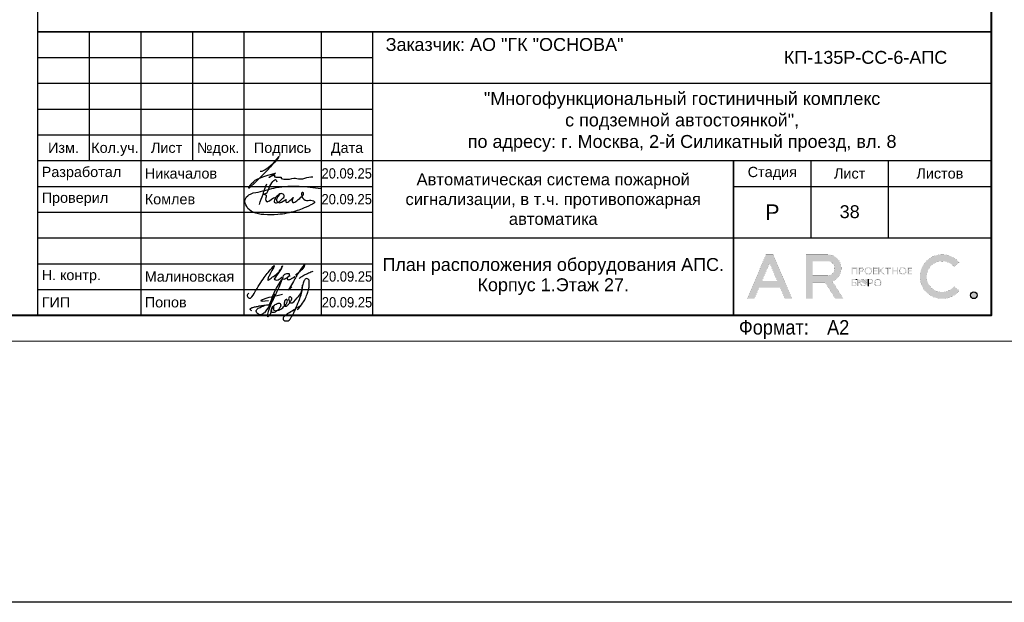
# Model space of a CAD drawing. Header units: millimetres. Extents: x 303602 to 13248484, y -10200551 to -26241.
# Tile 45 of 51: x 966518 to 985617, y -104490 to -93189. Entities that reach past the tile are written whole.
import ezdxf
from ezdxf.enums import TextEntityAlignment as Align

# ---------------------------------------------------------------- set-up
doc = ezdxf.new("R2010")
doc.units = ezdxf.units.MM
doc.layers.get('Defpoints').update_dxf_attribs({"color": 252})
for name, color, linetype, lineweight in [('DB CP Оформление', 7, 'Continuous', 25), ('RC-Извещатели_пожарные', 1, 'Continuous', 30), ('Z-000-P_SCHED', 7, 'Continuous', 20), ('Охрана входов', 252, 'Continuous', 30), ('Рамка', 7, 'Continuous', 18)]:
    doc.layers.add(name, color=color, linetype=linetype, lineweight=lineweight)
doc.layers.add('DB CP Подписи', color=7, linetype='Continuous', lineweight=25, true_color=0x0a45f5)
doc.layers.add('формат', color=250, linetype='Continuous')
doc.styles.add('Arial', font='arial.ttf', dxfattribs={"width": 0.9, "height": 699.9999999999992})
doc.styles.add('CP.Text', font='arial.ttf')
doc.styles.add('CP.Text дата', font='arial.ttf', dxfattribs={"width": 0.9})

# ---------------------------------------------------------------- blocks, each defined once
blk = doc.blocks.new('*U39')
at = {"color": 0, "lineweight": 0}
blk.add_lwpolyline([(-594, 4.393872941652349e-15), (6.661338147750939e-14, 6.661338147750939e-14), (3.331937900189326e-14, 420.0000000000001), (-594.0000000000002, 420.0000000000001)], close=True, dxfattribs=at)
at = {"lineweight": 40}
blk.add_lwpolyline([(-574, 5.000000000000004), (-4.999999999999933, 5.000000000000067), (-4.999999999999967, 415.0000000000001), (-574.0000000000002, 415.0000000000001)], close=True, dxfattribs=at)
at = {"style": 'Arial', "width": 0.9}
blk.add_text('Формат:', height=2.8, dxfattribs=at).set_placement((-53.97311837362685, 1.250000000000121))
at = {"style": 'Arial', "width": 0.9, "flags": 8}
blk.add_attdef('FORMAT', (-36.87188609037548, 1.257088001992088), '', height=2.8, dxfattribs=at)
blk = doc.blocks.new('Попов')
at = {"layer": 'DB CP Подписи', "color": 160, "true_color": 0x0a45f5}
for points in [[(7.394956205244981, 7.032094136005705), (4.284556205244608, 0.8400941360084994), (3.982156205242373, 0.4944941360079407), (3.665356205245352, 0.2583778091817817), (3.190156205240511, 0.09837780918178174), (2.801356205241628, 0.2064941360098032), (2.509696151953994, 0.451294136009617), (2.383756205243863, 0.7680941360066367), (2.429696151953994, 0.9984941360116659), (2.62855620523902, 1.243294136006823), (3.319756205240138, 1.603294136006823), (3.895756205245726, 1.848094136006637), (4.370956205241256, 1.992094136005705), (4.918156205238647, 1.992094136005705)], [(5.979696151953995, 4.069175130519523), (4.859696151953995, -0.1216221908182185), (5.311356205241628, 0.624094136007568), (5.311356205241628, 0.8688941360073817), (5.624396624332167, 1.697142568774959), (6.247356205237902, 2.150494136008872), (6.650556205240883, 2.323294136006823), (6.909756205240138, 2.323294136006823), (7.125756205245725, 2.150494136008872), (7.125756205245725, 1.747294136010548), (6.82335620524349, 1.243294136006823), (6.333756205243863, 0.7968941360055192), (5.714556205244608, 0.5088941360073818), (5.412156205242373, 0.5952941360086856), (5.49855620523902, 1.286494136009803), (5.817585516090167, 1.879286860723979), (5.714556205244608, 1.286494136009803), (5.829756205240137, 0.9552941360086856), (6.146556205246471, 0.8832941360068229), (6.794556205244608, 1.012894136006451), (7.528956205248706, 1.459294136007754), (8.119356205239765, 2.064094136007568), (8.407356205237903, 2.510494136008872), (8.407356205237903, 2.899294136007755), (8.320956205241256, 3.028894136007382), (8.090556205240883, 2.956894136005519), (7.816956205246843, 2.366494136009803), (7.816956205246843, 1.963294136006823), (7.989756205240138, 1.776094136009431), (8.364156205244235, 1.891294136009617), (8.82495620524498, 2.323294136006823), (9.055356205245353, 2.697694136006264), (9.271356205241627, 3.302494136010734), (9.012156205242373, 3.561694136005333), (8.882556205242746, 3.561694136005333), (8.709696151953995, 3.3600941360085), (8.709696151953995, 2.978377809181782), (9.039696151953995, 2.408377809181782), (10.349696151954, 3.378377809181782), (11.11969615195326, 4.410259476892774), (11.27818451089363, 5.133235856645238), (11.35539592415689, 5.654323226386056), (11.38831620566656, 5.819447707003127), (11.35539592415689, 5.654323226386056)], [(7.394956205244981, 7.032094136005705), (6.962956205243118, 6.427294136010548), (4.918156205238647, 1.992094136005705)], [(8.094156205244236, 0.03369413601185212), (8.828556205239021, 0.5520941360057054), (9.980556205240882, 1.272094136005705), (10.85895620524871, 1.761694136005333), (10.41255620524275, 1.084894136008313), (11.57895620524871, 2.611294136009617), (12.16935620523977, 3.84969413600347), (12.471756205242, 4.713694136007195), (12.629696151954, 5.419294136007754), (12.689696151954, 6.2400941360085), (12.54375620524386, 6.945694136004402), (12.34215620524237, 7.075294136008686), (12.03975620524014, 7.075294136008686), (11.64969615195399, 6.6000941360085), (11.379696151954, 5.779294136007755), (11.21895620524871, 4.728094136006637), (10.72935620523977, 3.014494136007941), (9.418956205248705, 0.0336941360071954)], [(3.521356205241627, 2.971294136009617), (4.126156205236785, 3.244894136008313), (4.932556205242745, 3.475294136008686), (6.444556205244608, 3.835294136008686), (7.495756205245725, 4.080094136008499)], [(1.534156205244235, 0.8688941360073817), (1.303756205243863, 1.041694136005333), (1.217356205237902, 1.214494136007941), (1.447756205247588, 1.416094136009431), (2.038156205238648, 1.603294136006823), (2.815756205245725, 1.761694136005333), (3.506956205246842, 1.876894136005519), (4.357209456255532, 1.989153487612), (4.918156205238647, 1.992094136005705)], [(3.521356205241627, 2.971294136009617), (3.294445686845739, 2.859738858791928), (4.789696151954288, 2.859738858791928)]]:
    blk.add_spline(points, degree=3, dxfattribs=at)
at = {"layer": 'DB CP Подписи'}
blk.add_spline([(8.094156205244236, 0.03369413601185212), (7.791756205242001, -0.2544480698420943), (7.618956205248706, -0.4847058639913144), (7.618956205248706, -0.8015058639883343), (7.950156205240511, -1.060705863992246), (8.569356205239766, -1.060705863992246), (8.943756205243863, -0.7583058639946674), (9.116556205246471, -0.4991058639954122), (9.418956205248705, 0.0336941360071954)], degree=3, dxfattribs=at)
blk = doc.blocks.new('A$Cf51998ab')
at = {"layer": 'DB CP Подписи'}
for points in [[(2.024743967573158, 7.175397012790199), (0.02474396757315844, 3.175397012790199), (2.524743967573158, 0.1753970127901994), (9.524743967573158, 6.675397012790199), (17.02474396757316, 19.1753970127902), (23.52474396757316, 28.6753970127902), (29.02474396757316, 35.6753970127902), (35.52474396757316, 43.6753970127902), (36.52474396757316, 44.6753970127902), (30.02474396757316, 30.6753970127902), (28.52474396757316, 26.1753970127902), (28.52474396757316, 25.1753970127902), (31.52474396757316, 26.6753970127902), (36.02474396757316, 30.1753970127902), (43.52474396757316, 36.1753970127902), (45.52474396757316, 39.1753970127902), (47.52474396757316, 42.6753970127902), (47.52474396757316, 43.1753970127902), (48.02474396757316, 44.1753970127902), (40.52474396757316, 31.1753970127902), (37.52474396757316, 25.6753970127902), (40.52474396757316, 25.1753970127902), (47.02474396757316, 28.6753970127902), (47.52474396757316, 29.1753970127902)], [(66.52474396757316, 31.6753970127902), (75.02474396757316, 39.1753970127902), (79.02474396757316, 43.6753970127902), (79.52474396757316, 46.6753970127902), (75.02474396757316, 41.6753970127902), (69.02474396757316, 32.6753970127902), (61.02474396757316, 18.6753970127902), (57.02474396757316, 11.6753970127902), (61.52474396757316, 15.6753970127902)], [(57.52474396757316, 34.1753970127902), (54.52474396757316, 34.1753970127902), (50.02474396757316, 31.1753970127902), (49.52474396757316, 26.1753970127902), (54.02474396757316, 27.6753970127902), (56.02474396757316, 29.1753970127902), (58.02474396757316, 33.1753970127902), (57.52474396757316, 34.1753970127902)], [(59.02474396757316, 30.6753970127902), (55.49455854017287, 28.71229258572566), (55.52474396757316, 25.6753970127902), (57.52474396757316, 25.6753970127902), (62.02474396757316, 27.6753970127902), (65.02474396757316, 29.6753970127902), (65.52474396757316, 30.1753970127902)], [(71.80259313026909, 27.23596012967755), (75.18207571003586, 30.02247973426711), (81.43411698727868, 33.40007838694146), (87.77064376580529, 36.27103771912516), (91.06563812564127, 37.45319772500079)]]:
    blk.add_spline(points, degree=3, dxfattribs=at)
blk = doc.blocks.new('Лого')
at = {"layer": 'DB CP Оформление'}
h = blk.add_hatch(color=0, dxfattribs=at)
edge = h.paths.add_edge_path()
edge.add_line((-3.149615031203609, 491.8564630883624), (-2.145539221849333, 491.0307320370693))
edge.add_arc((-5.466713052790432, 493.7619962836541), 4.300000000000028, 39.43316774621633, 320.5668322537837, ccw=False)
edge.add_line((-2.145539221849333, 496.4932605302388), (-3.149615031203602, 495.6675294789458))
edge.add_arc((-5.466713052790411, 493.7619962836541), 3.000000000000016, 39.43316774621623, 320.5668322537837)
edge = h.paths.add_edge_path()
edge.add_arc((0.7039796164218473, 490.1453402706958), 0.65, 0, 360)
h.paths.add_polyline_path([(-38.91856638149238, 496.3972109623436), (-37.43639440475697, 492.9290438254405), (-40.40073835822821, 492.9290438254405)], flags=16)
edge = h.paths.add_edge_path(flags=16)
edge.add_line((-30.56831019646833, 493.9825875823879), (-27.63778042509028, 493.9825875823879))
edge.add_arc((-27.63778042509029, 495.2825875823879), 1.299999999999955, 270.0000000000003, 360.0000000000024)
edge.add_line((-26.33778042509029, 495.2825875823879), (-26.33778042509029, 495.4512324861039))
edge.add_arc((-27.63778042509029, 495.4512324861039), 1.300000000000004, 359.9999999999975, 449.9999999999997)
edge.add_line((-27.63778042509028, 496.7512324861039), (-30.56831019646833, 496.7512324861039))
edge.add_line((-30.56831019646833, 496.7512324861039), (-30.56831019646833, 493.9825875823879))
h.paths.add_polyline_path([(-35.9689509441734, 489.4953402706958), (-36.88082038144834, 491.6290438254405), (-40.956312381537, 491.6290438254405), (-41.8681818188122, 489.4953402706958), (-43.28192242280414, 489.4953402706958), (-39.6254366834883, 498.0512324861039), (-38.21169607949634, 498.0512324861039), (-34.55521034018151, 489.4953402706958)])
edge = h.paths.add_edge_path()
edge.add_line((-30.56831019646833, 489.4953402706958), (-31.86831019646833, 489.4953402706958))
edge.add_line((-31.86831019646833, 489.4953402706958), (-31.86831019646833, 498.0512324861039))
edge.add_line((-31.86831019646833, 498.0512324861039), (-27.63778042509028, 498.0512324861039))
edge.add_arc((-27.63778042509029, 495.4512324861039), 2.600000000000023, 0, 89.99999999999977, ccw=False)
edge.add_line((-25.03778042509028, 495.4512324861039), (-25.03778042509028, 495.2825875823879))
edge.add_arc((-27.63778042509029, 495.2825875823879), 2.600000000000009, -70.23716168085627, 0, ccw=False)
edge.add_line((-26.75864866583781, 492.8357268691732), (-24.6131234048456, 489.4953402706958))
edge.add_line((-24.6131234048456, 489.4953402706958), (-26.15818166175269, 489.4953402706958))
edge.add_line((-26.15818166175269, 489.4953402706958), (-28.20534579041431, 492.6825875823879))
edge.add_line((-28.20534579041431, 492.6825875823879), (-30.56831019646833, 492.6825875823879))
edge.add_line((-30.56831019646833, 492.6825875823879), (-30.56831019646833, 489.4953402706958))
edge = h.paths.add_edge_path(flags=16)
edge.add_line((-21.27053753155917, 492.6928723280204), (-21.27053753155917, 492.5228723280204))
edge.add_arc((-20.82053753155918, 492.5228723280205), 0.4499999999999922, 180.0000000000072, 270.0000000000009)
edge.add_line((-20.82053753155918, 492.0728723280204), (-20.69150461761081, 492.0728723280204))
edge.add_arc((-20.6915046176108, 492.5228723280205), 0.4500000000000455, 269.9999999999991, 359.9999999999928)
edge.add_line((-20.24150461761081, 492.5228723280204), (-20.24150461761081, 492.6928723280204))
edge.add_arc((-20.69150461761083, 492.6928723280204), 0.4500000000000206, 0, 89.99999999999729)
edge.add_line((-20.69150461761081, 493.1428723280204), (-20.82053753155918, 493.1428723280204))
edge.add_arc((-20.82053753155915, 492.6928723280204), 0.4500000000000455, 90.00000000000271, 180)
edge = h.paths.add_edge_path(flags=17)
edge.add_line((-21.62964566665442, 491.9228723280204), (-21.62964566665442, 492.5328723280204))
edge.add_line((-21.62964566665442, 492.5328723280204), (-21.45053753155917, 492.5328723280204))
edge.add_line((-21.45053753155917, 492.5328723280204), (-21.45053753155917, 492.5228723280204))
edge.add_arc((-20.85053753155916, 492.5228723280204), 0.6000000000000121, 180, 269.999999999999)
edge.add_line((-20.85053753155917, 491.9228723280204), (-20.66150461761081, 491.9228723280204))
edge.add_arc((-20.66150461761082, 492.5228723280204), 0.6000000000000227, 270.000000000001, 360)
edge.add_line((-20.06150461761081, 492.5228723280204), (-20.06150461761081, 492.6928723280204))
edge.add_arc((-20.66150461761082, 492.6928723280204), 0.6000000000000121, 0, 89.99999999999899)
edge.add_line((-20.66150461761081, 493.2928723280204), (-20.85053753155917, 493.2928723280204))
edge.add_arc((-20.85053753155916, 492.6928723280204), 0.6000000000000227, 90.00000000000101, 180)
edge.add_line((-21.45053753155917, 492.6928723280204), (-21.45053753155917, 492.6828723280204))
edge.add_line((-21.45053753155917, 492.6828723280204), (-21.62964566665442, 492.6828723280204))
edge.add_line((-21.62964566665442, 492.6828723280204), (-21.62964566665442, 493.2928723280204))
edge.add_line((-21.62964566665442, 493.2928723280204), (-21.80964566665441, 493.2928723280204))
edge.add_line((-21.80964566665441, 493.2928723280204), (-21.80964566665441, 491.9228723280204))
edge.add_line((-21.80964566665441, 491.9228723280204), (-21.62964566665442, 491.9228723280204))
edge = h.paths.add_edge_path(flags=16)
edge.add_line((-18.44160413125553, 492.6928723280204), (-18.44160413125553, 492.5228723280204))
edge.add_arc((-17.99160413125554, 492.5228723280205), 0.4499999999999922, 180.0000000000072, 270.0000000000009)
edge.add_line((-17.99160413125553, 492.0728723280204), (-17.86257121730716, 492.0728723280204))
edge.add_arc((-17.86257121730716, 492.5228723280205), 0.4500000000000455, 269.9999999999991, 359.9999999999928)
edge.add_line((-17.41257121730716, 492.5228723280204), (-17.41257121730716, 492.6928723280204))
edge.add_arc((-17.86257121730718, 492.6928723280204), 0.4500000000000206, 0, 89.99999999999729)
edge.add_line((-17.86257121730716, 493.1428723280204), (-17.99160413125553, 493.1428723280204))
edge.add_arc((-17.99160413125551, 492.6928723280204), 0.4500000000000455, 90.00000000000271, 180)
edge = h.paths.add_edge_path()
edge.add_line((-18.62160413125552, 492.6928723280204), (-18.62160413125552, 492.5228723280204))
edge.add_arc((-18.02160413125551, 492.5228723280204), 0.6000000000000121, 180, 269.999999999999)
edge.add_line((-18.02160413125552, 491.9228723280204), (-17.83257121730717, 491.9228723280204))
edge.add_arc((-17.83257121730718, 492.5228723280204), 0.6000000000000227, 270.000000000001, 360)
edge.add_line((-17.23257121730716, 492.5228723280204), (-17.23257121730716, 492.6928723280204))
edge.add_arc((-17.83257121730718, 492.6928723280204), 0.6000000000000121, 0, 89.99999999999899)
edge.add_line((-17.83257121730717, 493.2928723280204), (-18.02160413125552, 493.2928723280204))
edge.add_arc((-18.02160413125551, 492.6928723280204), 0.6000000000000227, 90.00000000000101, 180)
edge = h.paths.add_edge_path(flags=16)
edge.add_line((-13.61226025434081, 494.9777851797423), (-13.61226025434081, 494.8077851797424))
edge.add_arc((-13.16226025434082, 494.8077851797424), 0.4499999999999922, 180.0000000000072, 270.0000000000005)
edge.add_line((-13.16226025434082, 494.3577851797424), (-13.03322734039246, 494.3577851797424))
edge.add_arc((-13.03322734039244, 494.8077851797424), 0.4500000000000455, 269.9999999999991, 359.9999999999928)
edge.add_line((-12.58322734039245, 494.8077851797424), (-12.58322734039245, 494.9777851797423))
edge.add_arc((-13.03322734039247, 494.9777851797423), 0.4500000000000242, 0, 89.99999999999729)
edge.add_line((-13.03322734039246, 495.4277851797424), (-13.16226025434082, 495.4277851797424))
edge.add_arc((-13.16226025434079, 494.9777851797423), 0.4500000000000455, 90.00000000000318, 180)
edge = h.paths.add_edge_path()
edge.add_line((-13.79226025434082, 494.9777851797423), (-13.79226025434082, 494.8077851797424))
edge.add_arc((-13.19226025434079, 494.8077851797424), 0.6000000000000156, 180, 269.9999999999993)
edge.add_line((-13.19226025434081, 494.2077851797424), (-13.00322734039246, 494.2077851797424))
edge.add_arc((-13.00322734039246, 494.8077851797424), 0.6000000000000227, 270.000000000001, 360)
edge.add_line((-12.40322734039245, 494.8077851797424), (-12.40322734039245, 494.9777851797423))
edge.add_arc((-13.00322734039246, 494.9777851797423), 0.6000000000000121, 0, 89.99999999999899)
edge.add_line((-13.00322734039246, 495.5777851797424), (-13.19226025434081, 495.5777851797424))
edge.add_arc((-13.19226025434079, 494.9777851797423), 0.6000000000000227, 90.00000000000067, 180)
edge = h.paths.add_edge_path(flags=16)
edge.add_line((-20.28705089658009, 494.9777851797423), (-20.28705089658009, 494.8077851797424))
edge.add_arc((-19.8370508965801, 494.8077851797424), 0.4499999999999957, 180.0000000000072, 270.0000000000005)
edge.add_line((-19.83705089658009, 494.3577851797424), (-19.70801798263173, 494.3577851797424))
edge.add_arc((-19.70801798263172, 494.8077851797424), 0.4500000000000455, 269.9999999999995, 359.9999999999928)
edge.add_line((-19.25801798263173, 494.8077851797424), (-19.25801798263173, 494.9777851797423))
edge.add_arc((-19.70801798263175, 494.9777851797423), 0.4500000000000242, 0, 89.99999999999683)
edge.add_line((-19.70801798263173, 495.4277851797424), (-19.83705089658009, 495.4277851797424))
edge.add_arc((-19.83705089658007, 494.9777851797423), 0.4500000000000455, 90.00000000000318, 180)
edge = h.paths.add_edge_path()
edge.add_line((-20.46705089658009, 494.9777851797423), (-20.46705089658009, 494.8077851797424))
edge.add_arc((-19.86705089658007, 494.8077851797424), 0.6000000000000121, 180, 269.999999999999)
edge.add_line((-19.86705089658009, 494.2077851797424), (-19.67801798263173, 494.2077851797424))
edge.add_arc((-19.67801798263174, 494.8077851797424), 0.6000000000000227, 270.000000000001, 360)
edge.add_line((-19.07801798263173, 494.8077851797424), (-19.07801798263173, 494.9777851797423))
edge.add_arc((-19.67801798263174, 494.9777851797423), 0.6000000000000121, 0, 89.99999999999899)
edge.add_line((-19.67801798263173, 495.5777851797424), (-19.86705089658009, 495.5777851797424))
edge.add_arc((-19.86705089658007, 494.9777851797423), 0.6000000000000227, 90.00000000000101, 180)
edge = h.paths.add_edge_path(flags=16)
edge.add_arc((-19.22667760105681, 492.7878723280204), 0.1800000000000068, 270.0000000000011, 360)
edge.add_line((-19.04667760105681, 492.7878723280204), (-19.0466776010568, 492.9328723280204))
edge.add_arc((-19.22667760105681, 492.9328723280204), 0.1800000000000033, 0, 89.99999999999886)
edge.add_line((-19.2266776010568, 493.1128723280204), (-19.63443714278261, 493.1128723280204))
edge.add_line((-19.63443714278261, 493.1128723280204), (-19.6344371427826, 492.6078723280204))
edge.add_line((-19.6344371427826, 492.6078723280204), (-19.22667760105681, 492.6078723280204))
edge = h.paths.add_edge_path()
edge.add_line((-19.63443714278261, 491.9228723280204), (-19.81443714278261, 491.9228723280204))
edge.add_line((-19.81443714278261, 491.9228723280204), (-19.81443714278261, 493.2928723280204))
edge.add_line((-19.81443714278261, 493.2928723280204), (-19.2266776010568, 493.2928723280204))
edge.add_arc((-19.2266776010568, 492.9328723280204), 0.3600000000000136, 0, 89.99999999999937, ccw=False)
edge.add_line((-18.8666776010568, 492.9328723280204), (-18.86667760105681, 492.7878723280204))
edge.add_arc((-19.22667760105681, 492.7878723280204), 0.3600000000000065, -89.99999999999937, 0, ccw=False)
edge.add_line((-19.22667760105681, 492.4278723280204), (-19.63443714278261, 492.4278723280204))
edge.add_line((-19.63443714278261, 492.4278723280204), (-19.63443714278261, 491.9228723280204))
edge = h.paths.add_edge_path(flags=16)
edge.add_line((-22.41432519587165, 492.0728723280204), (-22.81592550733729, 492.0728723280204))
edge.add_line((-22.81592550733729, 492.0728723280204), (-22.81592550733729, 492.5700955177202))
edge.add_line((-22.81592550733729, 492.5700955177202), (-22.41432519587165, 492.5700955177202))
edge.add_arc((-22.41432519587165, 492.3900955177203), 0.17999999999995, -1.807620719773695e-11, 89.99999999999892, ccw=False)
edge.add_line((-22.23432519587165, 492.3900955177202), (-22.23432519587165, 492.2528723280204))
edge.add_arc((-22.41432519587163, 492.2528723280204), 0.1799999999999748, -90.00000000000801, 0, ccw=False)
h.paths.add_polyline_path([(-16.95626591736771, 495.5777851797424), (-17.51223811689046, 494.9677851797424), (-17.55459530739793, 494.9677851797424), (-17.55459530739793, 495.5777851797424), (-17.73459530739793, 495.5777851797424), (-17.73459530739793, 494.2077851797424), (-17.55459530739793, 494.2077851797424), (-17.55459530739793, 494.8177851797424), (-17.47826675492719, 494.8177851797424), (-16.92229455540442, 494.2077851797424), (-16.67874821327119, 494.2077851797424), (-17.32006333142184, 494.9114214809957), (-16.71271957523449, 495.5777851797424)])
edge = h.paths.add_edge_path()
edge.add_line((-22.10894538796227, 493.1128723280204), (-22.8159255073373, 493.1128723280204))
edge.add_line((-22.8159255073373, 493.1128723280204), (-22.81592550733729, 492.7200955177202))
edge.add_line((-22.81592550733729, 492.7200955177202), (-22.41432519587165, 492.7200955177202))
edge.add_arc((-22.41432519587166, 492.3600955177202), 0.3600000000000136, 0, 89.99999999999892, ccw=False)
edge.add_line((-22.05432519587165, 492.3600955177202), (-22.05432519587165, 492.2828723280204))
edge.add_arc((-22.41432519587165, 492.2828723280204), 0.3600000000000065, -89.99999999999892, 0, ccw=False)
edge.add_line((-22.41432519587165, 491.9228723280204), (-23.01592550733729, 491.9228723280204))
edge.add_line((-23.01592550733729, 491.9228723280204), (-23.01592550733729, 493.2928723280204))
edge.add_line((-23.01592550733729, 493.2928723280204), (-22.10894538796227, 493.2928723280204))
edge.add_line((-22.10894538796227, 493.2928723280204), (-22.10894538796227, 493.1128723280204))
h.paths.add_polyline_path([(-15.99401623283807, 495.3977851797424), (-16.45775531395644, 495.3977851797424), (-16.45775531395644, 495.5777851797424), (-15.35027715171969, 495.5777851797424), (-15.35027715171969, 495.3977851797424), (-15.81401623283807, 495.3977851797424), (-15.81401623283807, 494.2077851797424), (-15.99401623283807, 494.2077851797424)])
h.paths.add_polyline_path([(-14.219327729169, 494.9827851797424), (-14.219327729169, 495.5777851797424), (-14.039327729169, 495.5777851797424), (-14.039327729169, 494.2077851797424), (-14.219327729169, 494.2077851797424), (-14.219327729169, 494.8027851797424), (-14.92320967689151, 494.8027851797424), (-14.92320967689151, 494.2077851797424), (-15.10320967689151, 494.2077851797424), (-15.10320967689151, 495.5777851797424), (-14.92320967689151, 495.5777851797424), (-14.92320967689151, 494.9827851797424)])
h.paths.add_polyline_path([(-11.97615986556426, 494.8027851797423), (-11.97615986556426, 494.3877851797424), (-11.30687213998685, 494.3877851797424), (-11.30687213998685, 494.2077851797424), (-12.15615986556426, 494.2077851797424), (-12.15615986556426, 495.5777851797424), (-11.30687213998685, 495.5777851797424), (-11.30687213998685, 495.3977851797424), (-11.97615986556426, 495.3977851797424), (-11.97615986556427, 494.9827851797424), (-11.34484040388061, 494.9827851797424), (-11.34484040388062, 494.8027851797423)])
edge = h.paths.add_edge_path(flags=16)
edge.add_arc((-21.07411837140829, 495.0727851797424), 0.1800000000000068, 270.0000000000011, 360)
edge.add_line((-20.89411837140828, 495.0727851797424), (-20.89411837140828, 495.2177851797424))
edge.add_arc((-21.07411837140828, 495.2177851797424), 0.1800000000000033, 0, 89.99999999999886)
edge.add_line((-21.07411837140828, 495.3977851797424), (-21.48187791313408, 495.3977851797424))
edge.add_line((-21.48187791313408, 495.3977851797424), (-21.48187791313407, 494.8927851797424))
edge.add_line((-21.48187791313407, 494.8927851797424), (-21.07411837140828, 494.8927851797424))
h.paths.add_polyline_path([(-22.81592550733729, 494.2077851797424), (-23.01592550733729, 494.2077851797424), (-23.01592550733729, 495.5777851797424), (-21.90894538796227, 495.5777851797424), (-21.90894538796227, 494.2077851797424), (-22.10894538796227, 494.2077851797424), (-22.10894538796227, 495.3977851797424), (-22.81592550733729, 495.3977851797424)])
h.paths.add_polyline_path([(-18.65095050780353, 494.8027851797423), (-18.65095050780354, 494.3877851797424), (-17.98166278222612, 494.3877851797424), (-17.98166278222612, 494.2077851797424), (-18.83095050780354, 494.2077851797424), (-18.83095050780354, 495.5777851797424), (-17.98166278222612, 495.5777851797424), (-17.98166278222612, 495.3977851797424), (-18.65095050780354, 495.3977851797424), (-18.65095050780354, 494.9827851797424), (-18.01963104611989, 494.9827851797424), (-18.01963104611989, 494.8027851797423)])
edge = h.paths.add_edge_path()
edge.add_line((-21.48187791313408, 494.2077851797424), (-21.66187791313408, 494.2077851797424))
edge.add_line((-21.66187791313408, 494.2077851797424), (-21.66187791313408, 495.5777851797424))
edge.add_line((-21.66187791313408, 495.5777851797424), (-21.07411837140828, 495.5777851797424))
edge.add_arc((-21.07411837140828, 495.2177851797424), 0.3600000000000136, 0, 89.99999999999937, ccw=False)
edge.add_line((-20.71411837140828, 495.2177851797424), (-20.71411837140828, 495.0727851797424))
edge.add_arc((-21.07411837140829, 495.0727851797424), 0.3600000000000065, -89.99999999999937, 0, ccw=False)
edge.add_line((-21.07411837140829, 494.7127851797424), (-21.48187791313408, 494.7127851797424))
edge.add_line((-21.48187791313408, 494.7127851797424), (-21.48187791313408, 494.2077851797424))
edge = h.paths.add_edge_path()
edge.add_line((-19.81443714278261, 493.2928723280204), (-19.81443714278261, 491.9228723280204))
edge.add_line((-22.10894538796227, 493.2928723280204), (-22.10894538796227, 493.1128723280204))
at = {"layer": 'DB CP Оформление', "color": 0}
for p, q in [((-22.10894538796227, 493.2928723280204), (-22.10894538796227, 493.1128723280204)), ((-19.81443714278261, 493.2928723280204), (-19.81443714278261, 491.9228723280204))]:
    blk.add_line(p, q, dxfattribs=at)
at = {"layer": 'DB CP Оформление', "color": 0, "const_width": 0.01}
for points in [[(-35.9689509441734, 489.4953402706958), (-36.88082038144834, 491.6290438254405), (-40.956312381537, 491.6290438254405), (-41.8681818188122, 489.4953402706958), (-43.28192242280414, 489.4953402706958), (-39.6254366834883, 498.0512324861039), (-38.21169607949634, 498.0512324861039), (-34.55521034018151, 489.4953402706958)], [(-38.91856638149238, 496.3972109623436), (-37.43639440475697, 492.9290438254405), (-40.40073835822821, 492.9290438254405)], [(-22.81592550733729, 494.2077851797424), (-23.01592550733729, 494.2077851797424), (-23.01592550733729, 495.5777851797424), (-21.90894538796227, 495.5777851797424), (-21.90894538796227, 494.2077851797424), (-22.10894538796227, 494.2077851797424), (-22.10894538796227, 495.3977851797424), (-22.81592550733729, 495.3977851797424)], [(-18.65095050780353, 494.8027851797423), (-18.65095050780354, 494.3877851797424), (-17.98166278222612, 494.3877851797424), (-17.98166278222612, 494.2077851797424), (-18.83095050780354, 494.2077851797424), (-18.83095050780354, 495.5777851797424), (-17.98166278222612, 495.5777851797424), (-17.98166278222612, 495.3977851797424), (-18.65095050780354, 495.3977851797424), (-18.65095050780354, 494.9827851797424), (-18.01963104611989, 494.9827851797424), (-18.01963104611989, 494.8027851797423)], [(-16.95626591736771, 495.5777851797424), (-17.51223811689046, 494.9677851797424), (-17.55459530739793, 494.9677851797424), (-17.55459530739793, 495.5777851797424), (-17.73459530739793, 495.5777851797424), (-17.73459530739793, 494.2077851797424), (-17.55459530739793, 494.2077851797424), (-17.55459530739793, 494.8177851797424), (-17.47826675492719, 494.8177851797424), (-16.92229455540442, 494.2077851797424), (-16.67874821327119, 494.2077851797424), (-17.32006333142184, 494.9114214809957), (-16.71271957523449, 495.5777851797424)], [(-15.99401623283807, 495.3977851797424), (-16.45775531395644, 495.3977851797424), (-16.45775531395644, 495.5777851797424), (-15.35027715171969, 495.5777851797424), (-15.35027715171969, 495.3977851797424), (-15.81401623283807, 495.3977851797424), (-15.81401623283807, 494.2077851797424), (-15.99401623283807, 494.2077851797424)], [(-14.219327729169, 494.9827851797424), (-14.219327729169, 495.5777851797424), (-14.039327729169, 495.5777851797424), (-14.039327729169, 494.2077851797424), (-14.219327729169, 494.2077851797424), (-14.219327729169, 494.8027851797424), (-14.92320967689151, 494.8027851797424), (-14.92320967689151, 494.2077851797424), (-15.10320967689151, 494.2077851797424), (-15.10320967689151, 495.5777851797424), (-14.92320967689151, 495.5777851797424), (-14.92320967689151, 494.9827851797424)], [(-11.97615986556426, 494.8027851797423), (-11.97615986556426, 494.3877851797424), (-11.30687213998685, 494.3877851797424), (-11.30687213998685, 494.2077851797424), (-12.15615986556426, 494.2077851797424), (-12.15615986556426, 495.5777851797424), (-11.30687213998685, 495.5777851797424), (-11.30687213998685, 495.3977851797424), (-11.97615986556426, 495.3977851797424), (-11.97615986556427, 494.9827851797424), (-11.34484040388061, 494.9827851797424), (-11.34484040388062, 494.8027851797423)]]:
    blk.add_lwpolyline(points, close=True, dxfattribs=at)
for points in [[(-30.56831019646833, 489.4953402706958), (-31.86831019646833, 489.4953402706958), (-31.86831019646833, 498.0512324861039), (-27.63778042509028, 498.0512324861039, -0.414213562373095), (-25.03778042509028, 495.4512324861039), (-25.03778042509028, 495.2825875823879, -0.316436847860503), (-26.75864866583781, 492.8357268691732), (-24.6131234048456, 489.4953402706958), (-26.15818166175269, 489.4953402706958), (-28.20534579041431, 492.6825875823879), (-30.56831019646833, 492.6825875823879)], [(-30.56831019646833, 493.9825875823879), (-27.63778042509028, 493.9825875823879, 0.414213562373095), (-26.33778042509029, 495.2825875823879), (-26.33778042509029, 495.4512324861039, 0.414213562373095), (-27.63778042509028, 496.7512324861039), (-30.56831019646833, 496.7512324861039)], [(-3.149615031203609, 491.8564630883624), (-2.145539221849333, 491.0307320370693, -2.790346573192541), (-2.145539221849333, 496.4932605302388), (-3.149615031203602, 495.6675294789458, 2.790346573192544)], [(-21.48187791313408, 494.2077851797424), (-21.66187791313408, 494.2077851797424), (-21.66187791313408, 495.5777851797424), (-21.07411837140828, 495.5777851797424, -0.4142135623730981), (-20.71411837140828, 495.2177851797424), (-20.71411837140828, 495.0727851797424, -0.4142135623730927), (-21.07411837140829, 494.7127851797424), (-21.48187791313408, 494.7127851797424)], [(-21.07411837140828, 494.8927851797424, 0.4142135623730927), (-20.89411837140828, 495.0727851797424), (-20.89411837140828, 495.2177851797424, 0.4142135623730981), (-21.07411837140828, 495.3977851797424), (-21.48187791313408, 495.3977851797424), (-21.48187791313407, 494.8927851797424)], [(-20.46705089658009, 494.9777851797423), (-20.46705089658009, 494.8077851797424, 0.414213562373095), (-19.86705089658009, 494.2077851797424), (-19.67801798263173, 494.2077851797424, 0.414213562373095), (-19.07801798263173, 494.8077851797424), (-19.07801798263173, 494.9777851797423, 0.414213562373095), (-19.67801798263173, 495.5777851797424), (-19.86705089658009, 495.5777851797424, 0.414213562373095)], [(-20.28705089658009, 494.9777851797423), (-20.28705089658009, 494.8077851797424, 0.414213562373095), (-19.83705089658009, 494.3577851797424), (-19.70801798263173, 494.3577851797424, 0.414213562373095), (-19.25801798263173, 494.8077851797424), (-19.25801798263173, 494.9777851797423, 0.414213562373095), (-19.70801798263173, 495.4277851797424), (-19.83705089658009, 495.4277851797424, 0.414213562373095)], [(-13.79226025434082, 494.9777851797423), (-13.79226025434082, 494.8077851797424, 0.414213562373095), (-13.19226025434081, 494.2077851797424), (-13.00322734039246, 494.2077851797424, 0.414213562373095), (-12.40322734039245, 494.8077851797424), (-12.40322734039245, 494.9777851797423, 0.414213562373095), (-13.00322734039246, 495.5777851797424), (-13.19226025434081, 495.5777851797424, 0.414213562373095)], [(-13.61226025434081, 494.9777851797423), (-13.61226025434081, 494.8077851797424, 0.414213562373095), (-13.16226025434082, 494.3577851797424), (-13.03322734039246, 494.3577851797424, 0.414213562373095), (-12.58322734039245, 494.8077851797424), (-12.58322734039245, 494.9777851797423, 0.414213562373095), (-13.03322734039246, 495.4277851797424), (-13.16226025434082, 495.4277851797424, 0.414213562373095)], [(-22.10894538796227, 493.1128723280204), (-22.8159255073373, 493.1128723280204), (-22.81592550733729, 492.7200955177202), (-22.41432519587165, 492.7200955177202, -0.4142135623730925), (-22.05432519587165, 492.3600955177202), (-22.05432519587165, 492.2828723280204, -0.4142135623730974), (-22.41432519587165, 491.9228723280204), (-23.01592550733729, 491.9228723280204), (-23.01592550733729, 493.2928723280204), (-22.10894538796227, 493.2928723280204)], [(-21.62964566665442, 491.9228723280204), (-21.62964566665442, 492.5328723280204), (-21.45053753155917, 492.5328723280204), (-21.45053753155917, 492.5228723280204, 0.414213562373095), (-20.85053753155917, 491.9228723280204), (-20.66150461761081, 491.9228723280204, 0.414213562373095), (-20.06150461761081, 492.5228723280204), (-20.06150461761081, 492.6928723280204, 0.414213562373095), (-20.66150461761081, 493.2928723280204), (-20.85053753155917, 493.2928723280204, 0.414213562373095), (-21.45053753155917, 492.6928723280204), (-21.45053753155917, 492.6828723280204), (-21.62964566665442, 492.6828723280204), (-21.62964566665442, 493.2928723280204), (-21.80964566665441, 493.2928723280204), (-21.80964566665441, 491.9228723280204)], [(-21.27053753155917, 492.6928723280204), (-21.27053753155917, 492.5228723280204, 0.414213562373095), (-20.82053753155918, 492.0728723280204), (-20.69150461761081, 492.0728723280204, 0.414213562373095), (-20.24150461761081, 492.5228723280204), (-20.24150461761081, 492.6928723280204, 0.414213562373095), (-20.69150461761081, 493.1428723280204), (-20.82053753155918, 493.1428723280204, 0.414213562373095)], [(-19.63443714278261, 491.9228723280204), (-19.81443714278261, 491.9228723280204), (-19.81443714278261, 493.2928723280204), (-19.2266776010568, 493.2928723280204, -0.4142135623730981), (-18.8666776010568, 492.9328723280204), (-18.86667760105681, 492.7878723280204, -0.4142135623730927), (-19.22667760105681, 492.4278723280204), (-19.63443714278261, 492.4278723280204)], [(-19.22667760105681, 492.6078723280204, 0.4142135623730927), (-19.04667760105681, 492.7878723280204), (-19.0466776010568, 492.9328723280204, 0.4142135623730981), (-19.2266776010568, 493.1128723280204), (-19.63443714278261, 493.1128723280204), (-19.6344371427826, 492.6078723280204)], [(-18.62160413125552, 492.6928723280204), (-18.62160413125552, 492.5228723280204, 0.414213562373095), (-18.02160413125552, 491.9228723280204), (-17.83257121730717, 491.9228723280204, 0.414213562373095), (-17.23257121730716, 492.5228723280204), (-17.23257121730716, 492.6928723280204, 0.414213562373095), (-17.83257121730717, 493.2928723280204), (-18.02160413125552, 493.2928723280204, 0.414213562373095)], [(-18.44160413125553, 492.6928723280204), (-18.44160413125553, 492.5228723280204, 0.414213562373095), (-17.99160413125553, 492.0728723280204), (-17.86257121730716, 492.0728723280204, 0.414213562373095), (-17.41257121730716, 492.5228723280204), (-17.41257121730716, 492.6928723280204, 0.414213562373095), (-17.86257121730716, 493.1428723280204), (-17.99160413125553, 493.1428723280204, 0.414213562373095)], [(-22.41432519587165, 492.0728723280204), (-22.81592550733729, 492.0728723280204), (-22.81592550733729, 492.5700955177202), (-22.41432519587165, 492.5700955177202, -0.4142135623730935), (-22.23432519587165, 492.3900955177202), (-22.23432519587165, 492.2528723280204, -0.4142135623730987)]]:
    blk.add_lwpolyline(points, format="xyb", close=True, dxfattribs=at)
at = {"layer": 'DB CP Оформление', "color": 0}
blk.add_circle((0.7039796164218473, 490.1453402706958), 0.65, dxfattribs=at)
at = {"layer": 'Defpoints', "color": 0}
blk.add_lwpolyline([(-45.89650028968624, 501.2732863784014), (4.103499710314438, 501.2732863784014), (4.103499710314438, 486.2732863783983), (-45.89650028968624, 486.2732863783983)], close=True, dxfattribs=at)
blk = doc.blocks.new('A$C5BE547C8')
at = {"layer": 'DB CP Подписи', "color": 160, "true_color": 0x0a45f5}
for points in [[(-36.17550682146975, 134.4371501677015), (61.71678818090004, 412.4869762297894)], [(12.77064067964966, 273.4620631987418), (54.9465189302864, 284.4855278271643), (94.154754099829, 355.2698806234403), (190.2780455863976, 461.4464249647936), (197.8667517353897, 439.9583000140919)], [(553.6754189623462, 292.4671654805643), (541.1363445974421, 294.8536106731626), (543.5881781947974, 221.3447915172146), (618.3679039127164, 188.8783703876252), (688.8570107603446, 181.5274854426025), (702.341915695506, 169.2760206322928), (655.1448083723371, 128.8461685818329), (445.8771119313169, 43.72502877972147), (210.5232081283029, -1.356840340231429), (25.1820216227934, -2.336883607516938), (-119.9528827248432, 30.00445333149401), (-207.229957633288, 105.4676031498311), (-226.8427679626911, 202.491644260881), (-177.8107121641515, 263.2541753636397), (-54.24994114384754, 301.4757719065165), (189.9297362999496, 360.2782164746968), (498.8316938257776, 377.9189649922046), (787.0024744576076, 349.3846527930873)], [(12.77064067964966, 273.4620631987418), (53.68175455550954, 259.2054039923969), (47.35787273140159, 207.3811667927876), (60.00563637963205, 173.2529950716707), (97.94904722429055, 183.3650324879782)], [(97.94904722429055, 183.3650324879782), (177.0679458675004, 224.8184770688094), (161.8986921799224, 163.5096667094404), (207.1457470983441, 161.4226177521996), (266.314922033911, 204.5548820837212), (296.9437179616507, 255.3396693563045), (253.785020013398, 280.3842265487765), (197.7158576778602, 243.8061435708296), (177.076149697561, 224.897245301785)], [(240.4512582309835, 278.160545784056), (216.6761126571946, 242.9138925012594), (193.0570860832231, 200.9501308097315), (214.3763311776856, 163.8837520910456), (260.4151262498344, 165.1061032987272), (324.2741268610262, 195.7046833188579), (317.2758679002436, 178.2197674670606), (323.3993369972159, 165.9803596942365), (371.5122399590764, 186.0879841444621), (421.3747226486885, 228.0517155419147), (401.2547955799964, 186.9622102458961), (414.3764636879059, 162.4833644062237), (464.2389463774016, 183.4652452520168), (539.4700353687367, 247.2851138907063), (556.5207641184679, 274.5734312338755), (553.6754189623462, 292.4671654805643)]]:
    blk.add_spline(points, degree=3, dxfattribs=at)
blk = doc.blocks.new('Никачалов')
blk.add_lwpolyline([(-307.2528087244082, -10.52482762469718), (-266.7209943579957, -10.52482762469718), (-217.2917009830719, 12.19796214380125), (-151.053767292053, 56.65713122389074), (-104.5903002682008, 97.1639252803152), (-42.3079472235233, 148.5397506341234), (-2.762450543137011, 181.1417946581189), (25.90605847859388, 213.7455219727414), (43.7010164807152, 235.4819012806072), (55.56432182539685, 255.2404097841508), (61.49597449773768, 269.0720390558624), (48.64291482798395, 267.0958515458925), (20.96416013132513, 227.5771512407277), (-26.48906123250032, 171.2625404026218), (-43.29770154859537, 147.551656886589), (-106.566372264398, 73.45304175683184), (-171.8145516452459, 1.330614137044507), (-320.1058683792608, -151.8054015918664), (-406.1148320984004, -241.7118334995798), (-487.1818974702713, -312.8461673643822), (-518.8162328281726, -343.4720238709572), (-528.703466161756, -345.4482113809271), (-526.7239574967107, -334.5808633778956), (-516.8401608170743, -316.7968590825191), (-494.0998678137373, -283.2067213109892), (-477.294664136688, -261.4703420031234), (-435.7730954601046, -217.0111729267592), (-400.1831794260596, -188.3598206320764), (-362.6171914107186, -168.6013121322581), (-318.1297963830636, -150.8173078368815), (-234.0969046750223, -118.213580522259), (-154.0195936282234, -90.55032198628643), (-5.728276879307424, -52.01971543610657), (-125.3510846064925, -134.0213973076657), (-130.2929829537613, -133.0333035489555), (-128.316910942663, -131.0571160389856), (-95.39726961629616, -111.8204287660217), (-59.85203000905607, -95.76348443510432), (-27.71938084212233, -87.49177623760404), (-25.77080201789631, -90.41229184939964), (-29.66795968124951, -102.5757764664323), (-30.15252690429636, -110.3610126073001), (-29.17995580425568, -115.7122051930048), (-24.3102270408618, -121.0650810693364), (-17.49535610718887, -123.4974413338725), (-8.24390245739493, -125.9314848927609), (2.468126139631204, -127.3909010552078), (14.15272583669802, -127.3909010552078), (101.7906602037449, -127.3909010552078), (105.0348549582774, -129.2711407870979), (104.8664592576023, -152.815378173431), (110.9218312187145, -158.3651994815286), (128.4246742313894, -163.9133375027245), (156.4780234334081, -166.202617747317), (264.0107071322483, -165.9518068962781), (307.6251938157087, -158.1497378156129), (346.3905716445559, -151.961947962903), (383.8122205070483, -151.961947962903), (403.5351374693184, -158.7119581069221), (436.9152894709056, -161.67118948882), (526.11689822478, -161.927050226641), (598.5373598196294, -138.5208429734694), (676.6111056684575, -125.8742528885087), (713.761259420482, -126.4129070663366)])
blk = doc.blocks.new('ауацуа')
at = {"layer": 'DB CP Оформление'}
for p, q in [((-901444.4389830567, -47611.55045884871), (-882944.4389830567, -47611.55045884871)), ((-901444.4389830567, -53111.55045884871), (-901444.4389830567, -47611.55045884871)), ((-900444.4389830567, -47611.55045884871), (-900444.4389830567, -50111.55045884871)), ((-899444.4389830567, -47611.55045884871), (-899444.4389830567, -53111.55045884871)), ((-898444.4389830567, -47611.55045884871), (-898444.4389830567, -50111.55045884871)), ((-897444.4389830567, -47611.55045884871), (-897444.4389830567, -53111.55045884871)), ((-895944.4389830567, -47611.55045884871), (-895944.4389830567, -53111.55045884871)), ((-894944.4389830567, -53111.55045884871), (-894944.4389830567, -47612.58197722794)), ((-901444.4389830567, -48111.55045884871), (-894944.4389830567, -48111.55045884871)), ((-901444.4389830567, -48611.55045884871), (-894944.4389830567, -48611.55045884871)), ((-894944.4389830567, -48611.55045884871), (-882944.4389830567, -48611.55045884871)), ((-901444.4389830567, -49111.55045884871), (-894944.4389830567, -49111.55045884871)), ((-901444.4389830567, -49611.55045884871), (-894944.4389830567, -49611.55045884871)), ((-901444.4389830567, -50111.55045884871), (-882944.4389830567, -50111.55045884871)), ((-887944.4389830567, -53111.55045884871), (-887944.4389830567, -50111.55045884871)), ((-887944.4389830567, -50111.55045884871), (-887944.4389830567, -53111.55045884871)), ((-886444.4389830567, -50111.55045884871), (-886444.4389830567, -51611.55045884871)), ((-884944.4389830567, -50111.55045884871), (-884944.4389830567, -51611.55045884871)), ((-901444.4389830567, -50611.55045884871), (-894944.4389830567, -50611.55045884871)), ((-887944.4389830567, -50611.55045884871), (-882944.4389830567, -50611.55045884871)), ((-901444.4389830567, -51111.55045884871), (-894944.4389830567, -51111.55045884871)), ((-901444.4389830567, -51611.55045884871), (-894944.4389830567, -51611.55045884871)), ((-894944.4389830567, -51611.55045884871), (-882944.4389830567, -51611.55045884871)), ((-901444.4389830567, -52111.55045884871), (-894944.4389830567, -52111.55045884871)), ((-901444.4389830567, -52611.55045884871), (-894944.4389830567, -52611.55045884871)), ((-901444.4389830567, -53111.55045884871), (-882944.4389830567, -53111.55045884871))]:
    blk.add_line(p, q, dxfattribs=at)
at = {"layer": 'DB CP Оформление', "ltscale": 100}
blk.add_line((-882944.4389830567, -53111.55045884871), (-882944.4389830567, -47611.55045884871), dxfattribs=at)
at = {"layer": 'DB CP Оформление'}
blk.add_lwpolyline([(-887944.4389830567, -51611.55045884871), (-882944.4389830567, -51611.55045884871), (-882944.4389830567, -53111.55045884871), (-887944.4389830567, -53111.55045884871)], close=True, dxfattribs=at)
at = {"layer": 'DB CP Оформление', "color": 0, "xscale": 100, "yscale": 100, "zscale": 100}
blk.add_blockref('Лого', (-883354.7889540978, -101738.8790966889), dxfattribs=at)
at = {"layer": 'DB CP Подписи'}
blk.add_blockref('Никачалов', (-896824.2117446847, -50303.85781468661), dxfattribs=at)
at = {"layer": 'DB CP Подписи', "color": 160, "true_color": 0x0a45f5, "xscale": 1.445624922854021, "yscale": 1.445624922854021, "zscale": 1.445624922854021}
blk.add_blockref('A$C5BE547C8', (-897091.0831624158, -51157.1531102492), dxfattribs=at)
at = {"layer": 'DB CP Подписи'}
for name, p, xscale, yscale, zscale in [('A$Cf51998ab', (-897379.3541802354, -52782.28930560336), 14.0625, 14.0625, 14.0625), ('Попов', (-897444.4389830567, -53111.55045884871), 100, 100, 100)]:
    blk.add_blockref(name, p, dxfattribs=dict(at, xscale=xscale, yscale=yscale, zscale=zscale))
at = {"layer": 'DB CP Оформление', "style": 'CP.Text'}
for s, p in [('Изм.', (-900944.4389830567, -49861.55045884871)), ('Кол.уч.', (-899944.4389830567, -49861.55045884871)), ('Лист', (-898944.4389830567, -49861.55045884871)), ('№док.', (-897944.4389830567, -49861.55045884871)), ('Подпись', (-896694.4389830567, -49861.55045884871)), ('Дата', (-895444.4389830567, -49861.55045884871))]:
    blk.add_text(s, height=200, dxfattribs=at).set_placement(p, align=Align.MIDDLE_CENTER)
at = {"layer": 'DB CP Оформление'}
for s, insert, char_height, width, attachment_point, style in [('\\pxi1,t1;Заказчик: АО "ГК "ОСНОВА"', (-894944.4389830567, -47861.55045884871), 250, 8500, 4, 'CP.Text'), ('КП-135Р-СС-6-АПС', (-886970.4668877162, -48111.55045884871), 250, 3500.000000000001, 4, 'CP.Text'), ('"Многофункциональный гостиничный комплекс ^Jс подземной автостоянкой", \\Pпо адресу: г. Москва, 2-й Силикатный проезд, вл. 8', (-888944.4389830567, -49361.55045884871), 250, 12000, 5, 'CP.Text'), (' Разработал', (-901444.4389830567, -50361.55045884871), 200, 1999.999999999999, 4, 'CP.Text'), (' Никачалов', (-899444.4389830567, -50361.55045884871), 200, 1999.999999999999, 4, 'CP.Text'), ('20.09.25', (-895450.4190462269, -50361.55045884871), 200, 1000, 5, 'CP.Text дата'), ('\\pxl0.2375,r0.2375;Автоматическая система пожарной сигнализации, в т.ч. противопожарная автоматика', (-891444.4389830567, -50861.55045884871), 230, 6999.999999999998, 5, 'CP.Text'), ('Стадия', (-887194.4389830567, -50361.55045884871), 200, 1499.999999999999, 5, 'CP.Text'), ('Лист', (-885694.4389830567, -50361.55045884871), 200, 1499.999999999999, 5, 'CP.Text'), ('Листов', (-883944.4389830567, -50361.55045884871), 200, 2000, 5, 'CP.Text'), (' Проверил', (-901444.4389830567, -50861.55045884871), 200, 1999.999999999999, 4, 'CP.Text'), (' Комлев', (-899444.4389830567, -50861.55045884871), 200, 1999.999999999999, 4, 'CP.Text'), ('20.09.25', (-895450.4190462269, -50861.55045884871), 200, 1000, 5, 'CP.Text дата'), ('Р', (-887194.4389830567, -51111.55045884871), 300, 1499.999999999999, 5, 'CP.Text'), (' Н. контр.', (-901444.4389830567, -52361.55045884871), 200, 1999.999999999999, 4, 'CP.Text'), (' Малиновская', (-899444.4389830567, -52361.55045884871), 200, 1999.999999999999, 4, 'CP.Text'), ('20.09.25', (-895444.4389830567, -52361.55045884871), 200, 1000, 5, 'CP.Text дата'), (' ГИП', (-901444.4389830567, -52861.55045884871), 200, 1999.999999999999, 4, 'CP.Text'), (' Попов', (-899444.4389830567, -52861.55045884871), 200, 1999.999999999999, 4, 'CP.Text'), ('20.09.25', (-895444.4389830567, -52861.55045884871), 200, 1000, 5, 'CP.Text дата')]:
    blk.add_mtext(s, dxfattribs=dict(at, insert=insert, char_height=char_height, width=width, attachment_point=attachment_point, style=style))

msp = doc.modelspace()

# ---------------------------------------------------------------- linework, layer by layer
at = {"layer": 'Defpoints', "color": 0, "lineweight": 18, "ltscale": 0.008333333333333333}
msp.add_line((974270.5888891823, -93429.0613026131), (985367.3993003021, -93429.06130261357), dxfattribs=at)
at = {"layer": 'Defpoints'}
for points in [[(966867.3993003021, -87921.37243771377), (985367.3993003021, -87921.37243771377), (985367.3993003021, -93421.37243769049), (966867.3993003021, -93421.37243769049)], [(966867.3993003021, -93421.37243769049), (985367.3993003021, -93421.37243769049), (985367.3993003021, -98921.3724376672), (966867.3993003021, -98921.3724376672)]]:
    msp.add_lwpolyline(points, close=True, dxfattribs=at)
at = {"layer": 'RC-Извещатели_пожарные', "lineweight": 30}
msp.add_lwpolyline([(329285, -48338), (1052378, -48338), (1052378, -104490), (329285, -104490)], close=True, dxfattribs=at)
at = {"layer": 'Охрана входов', "color": 0, "lineweight": 18, "ltscale": 0.008333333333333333}
msp.add_line((985367.4005274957, -90825.06233850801), (985367.4005274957, -93429.06130260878), dxfattribs=at)
at = {"layer": 'Рамка'}
for p in [(985367.3993003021, -93421.3724376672), (966867.3993003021, -98921.3724376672)]:
    msp.add_line(p, (985367.3993003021, -98921.3724376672), dxfattribs=at)
msp.add_lwpolyline([(928467.3993003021, -98921.3724376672), (985367.3993003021, -98921.3724376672), (985367.3993003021, -57921.3724376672), (928467.3993003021, -57921.3724376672)], close=True, dxfattribs=at)

# ---------------------------------------------------------------- block references
msp.add_blockref('ауацуа', (1868311.838283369, -45809.82197881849))
at = {"layer": 'формат', "xscale": 100, "yscale": 100, "zscale": 100}
msp.add_blockref('*U39', (985867.3993003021, -99421.3724376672), dxfattribs=at).add_auto_attribs({'FORMAT': 'А2'})

# ---------------------------------------------------------------- texts
at = {"layer": 'Z-000-P_SCHED', "insert": (976867.399300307, -98171.3724376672), "char_height": 250, "width": 6999.999999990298, "attachment_point": 5, "line_spacing_factor": 0.9417779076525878, "style": 'CP.Text'}
msp.add_mtext('План расположения оборудования АПС.\\PКорпус 1.Этаж 27.', dxfattribs=at)
at = {"layer": 'Рамка', "style": 'CP.Text'}
msp.add_text('38', height=250, dxfattribs=at).set_placement((982618.0106865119, -96912.99866103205), align=Align.MIDDLE_CENTER)

doc.saveas('drawing.dxf')
